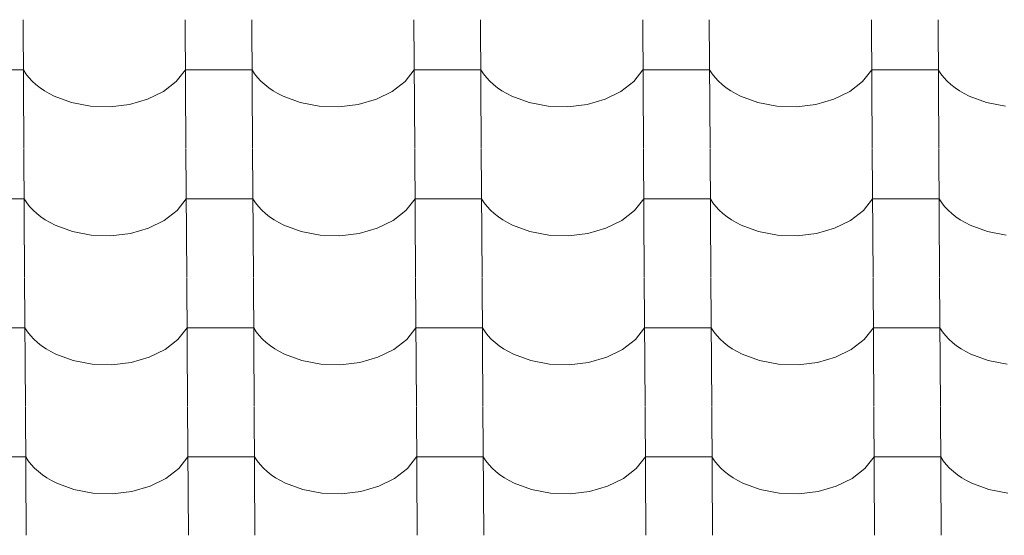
# Model space of a CAD drawing. Header units: millimetres. Extents: x -29001 to 109416, y -1251 to 13451.
# Tile 49 of 163: x -16502 to -15792, y 10242 to 10613. Entities that reach past the tile are written whole.
import ezdxf

# ---------------------------------------------------------------- set-up
doc = ezdxf.new("R2010")
doc.units = ezdxf.units.MM
doc.header["$MEASUREMENT"] = 0
doc.layers.add('POHLED JIŽNÍ_1_Konstrukce - nosné', color=7, linetype='Continuous')
doc.layers.add('POHLED JIŽNÍ_1_Nové_Výplně - Povrchové', color=7, linetype='Continuous')

# ---------------------------------------------------------------- blocks, each defined once
blk = doc.blocks.new('*X1', base_point=(-31394.74, -25864.88))
at = {"layer": 'POHLED JIŽNÍ_1_Nové_Výplně - Povrchové', "color": 21, "linetype": 'Continuous', "lineweight": 20, "true_color": 0xffaaaa}
for p, q in [((-16499.55, 10613.26), (-16498.97, 10520.58)), ((-16382.59, 10613.26), (-16382.01, 10520.58)), ((-16334.55, 10613.26), (-16333.97, 10520.58)), ((-16217.59, 10613.26), (-16217.01, 10520.58)), ((-16169.56, 10613.26), (-16168.98, 10520.58)), ((-16052.59, 10613.26), (-16052.01, 10520.58)), ((-16004.56, 10613.26), (-16003.98, 10520.58)), ((-15887.59, 10613.26), (-15887.02, 10520.58)), ((-15839.56, 10613.26), (-15838.98, 10520.58)), ((-16499.32, 10577.1), (-16523.34, 10577.1)), ((-16499.32, 10577.1), (-16497.48, 10574.31)), ((-16388.98, 10568.71), (-16382.36, 10577.1)), ((-16358.34, 10577.1), (-16382.36, 10577.1)), ((-16334.33, 10577.1), (-16358.34, 10577.1)), ((-16334.33, 10577.1), (-16332.48, 10574.31)), ((-16223.98, 10568.71), (-16217.36, 10577.1)), ((-16193.35, 10577.1), (-16217.36, 10577.1)), ((-16169.33, 10577.1), (-16193.35, 10577.1)), ((-16169.33, 10577.1), (-16167.49, 10574.31)), ((-16058.98, 10568.71), (-16052.37, 10577.1)), ((-16028.35, 10577.1), (-16052.37, 10577.1)), ((-16004.33, 10577.1), (-16028.35, 10577.1)), ((-16004.33, 10577.1), (-16002.49, 10574.31)), ((-15893.98, 10568.71), (-15887.37, 10577.1)), ((-15863.35, 10577.1), (-15887.37, 10577.1)), ((-15839.33, 10577.1), (-15863.35, 10577.1)), ((-15839.33, 10577.1), (-15837.49, 10574.31)), ((-16497.48, 10574.31), (-16495.34, 10571.61)), ((-16495.34, 10571.61), (-16492.92, 10569.02)), ((-16492.92, 10569.02), (-16490.22, 10566.56)), ((-16398.24, 10561.54), (-16388.98, 10568.71)), ((-16332.48, 10574.31), (-16330.35, 10571.61)), ((-16330.35, 10571.61), (-16327.92, 10569.02)), ((-16327.92, 10569.02), (-16325.23, 10566.56)), ((-16233.24, 10561.54), (-16223.98, 10568.71)), ((-16167.49, 10574.31), (-16165.35, 10571.61)), ((-16165.35, 10571.61), (-16162.93, 10569.02)), ((-16162.93, 10569.02), (-16160.23, 10566.56)), ((-16068.25, 10561.54), (-16058.98, 10568.71)), ((-16002.49, 10574.31), (-16000.35, 10571.61)), ((-16000.35, 10571.61), (-15997.93, 10569.02)), ((-15997.93, 10569.02), (-15995.23, 10566.56)), ((-15903.25, 10561.54), (-15893.98, 10568.71)), ((-15837.49, 10574.31), (-15835.35, 10571.61)), ((-15835.35, 10571.61), (-15832.93, 10569.02)), ((-15832.93, 10569.02), (-15830.23, 10566.56)), ((-16490.22, 10566.56), (-16487.27, 10564.23)), ((-16487.27, 10564.23), (-16484.07, 10562.05)), ((-16484.07, 10562.05), (-16480.65, 10560.04)), ((-16409.68, 10555.95), (-16398.24, 10561.54)), ((-16325.23, 10566.56), (-16322.27, 10564.23)), ((-16322.27, 10564.23), (-16319.07, 10562.05)), ((-16319.07, 10562.05), (-16315.65, 10560.04)), ((-16244.69, 10555.95), (-16233.24, 10561.54)), ((-16160.23, 10566.56), (-16157.27, 10564.23)), ((-16157.27, 10564.23), (-16154.08, 10562.05)), ((-16154.08, 10562.05), (-16150.65, 10560.04)), ((-16079.69, 10555.95), (-16068.25, 10561.54)), ((-15995.23, 10566.56), (-15992.28, 10564.23)), ((-15992.28, 10564.23), (-15989.08, 10562.05)), ((-15989.08, 10562.05), (-15985.65, 10560.04)), ((-15914.69, 10555.95), (-15903.25, 10561.54)), ((-15830.23, 10566.56), (-15827.28, 10564.23)), ((-15827.28, 10564.23), (-15824.08, 10562.05)), ((-15824.08, 10562.05), (-15820.66, 10560.04)), ((-16480.65, 10560.04), (-16477.01, 10558.19)), ((-16477.01, 10558.19), (-16464.54, 10553.61)), ((-16422.72, 10552.23), (-16409.68, 10555.95)), ((-16315.65, 10560.04), (-16312.02, 10558.19)), ((-16312.02, 10558.19), (-16299.54, 10553.61)), ((-16257.72, 10552.23), (-16244.69, 10555.95)), ((-16150.65, 10560.04), (-16147.02, 10558.19)), ((-16147.02, 10558.19), (-16134.55, 10553.61)), ((-16092.72, 10552.23), (-16079.69, 10555.95)), ((-15985.65, 10560.04), (-15982.02, 10558.19)), ((-15982.02, 10558.19), (-15969.55, 10553.61)), ((-15927.73, 10552.23), (-15914.69, 10555.95)), ((-15820.66, 10560.04), (-15817.02, 10558.19)), ((-15817.02, 10558.19), (-15804.55, 10553.61)), ((-16464.54, 10553.61), (-16450.87, 10551.03)), ((-16450.87, 10551.03), (-16436.68, 10550.56)), ((-16436.68, 10550.56), (-16422.72, 10552.23)), ((-16299.54, 10553.61), (-16285.87, 10551.03)), ((-16285.87, 10551.03), (-16271.69, 10550.56)), ((-16271.69, 10550.56), (-16257.72, 10552.23)), ((-16134.55, 10553.61), (-16120.87, 10551.03)), ((-16120.87, 10551.03), (-16106.69, 10550.56)), ((-16106.69, 10550.56), (-16092.72, 10552.23)), ((-15969.55, 10553.61), (-15955.87, 10551.03)), ((-15955.87, 10551.03), (-15941.69, 10550.56)), ((-15941.69, 10550.56), (-15927.73, 10552.23)), ((-15804.55, 10553.61), (-15790.88, 10551.03)), ((-16498.97, 10520.25), (-16498.39, 10427.57)), ((-16382.01, 10520.25), (-16381.43, 10427.57)), ((-16333.97, 10520.25), (-16333.39, 10427.57)), ((-16217.01, 10520.25), (-16216.43, 10427.57)), ((-16168.97, 10520.25), (-16168.39, 10427.57)), ((-16052.01, 10520.25), (-16051.43, 10427.57)), ((-16003.98, 10520.25), (-16003.4, 10427.57)), ((-15887.01, 10520.25), (-15886.43, 10427.57)), ((-15838.98, 10520.25), (-15838.4, 10427.57)), ((-16498.74, 10484.09), (-16522.76, 10484.09)), ((-16498.74, 10484.09), (-16496.9, 10481.3)), ((-16388.39, 10475.7), (-16381.78, 10484.09)), ((-16357.76, 10484.09), (-16381.78, 10484.09)), ((-16333.74, 10484.09), (-16357.76, 10484.09)), ((-16333.74, 10484.09), (-16331.9, 10481.3)), ((-16223.4, 10475.7), (-16216.78, 10484.09)), ((-16192.76, 10484.09), (-16216.78, 10484.09)), ((-16168.75, 10484.09), (-16192.76, 10484.09)), ((-16168.75, 10484.09), (-16166.91, 10481.3)), ((-16058.4, 10475.7), (-16051.78, 10484.09)), ((-16027.77, 10484.09), (-16051.78, 10484.09)), ((-16003.75, 10484.09), (-16027.77, 10484.09)), ((-16003.75, 10484.09), (-16001.91, 10481.3)), ((-15893.4, 10475.7), (-15886.79, 10484.09)), ((-15862.77, 10484.09), (-15886.79, 10484.09)), ((-15838.75, 10484.09), (-15862.77, 10484.09)), ((-15838.75, 10484.09), (-15836.91, 10481.3)), ((-16496.9, 10481.3), (-16494.76, 10478.6)), ((-16494.76, 10478.6), (-16492.34, 10476.01)), ((-16492.34, 10476.01), (-16489.64, 10473.55)), ((-16397.66, 10468.53), (-16388.39, 10475.7)), ((-16331.9, 10481.3), (-16329.77, 10478.6)), ((-16329.77, 10478.6), (-16327.34, 10476.01)), ((-16327.34, 10476.01), (-16324.65, 10473.55)), ((-16232.66, 10468.53), (-16223.4, 10475.7)), ((-16166.91, 10481.3), (-16164.77, 10478.6)), ((-16164.77, 10478.6), (-16162.34, 10476.01)), ((-16162.34, 10476.01), (-16159.65, 10473.55)), ((-16067.67, 10468.53), (-16058.4, 10475.7)), ((-16001.91, 10481.3), (-15999.77, 10478.6)), ((-15999.77, 10478.6), (-15997.35, 10476.01)), ((-15997.35, 10476.01), (-15994.65, 10473.55)), ((-15902.67, 10468.53), (-15893.4, 10475.7)), ((-15836.91, 10481.3), (-15834.77, 10478.6)), ((-15834.77, 10478.6), (-15832.35, 10476.01)), ((-15832.35, 10476.01), (-15829.65, 10473.55)), ((-16489.64, 10473.55), (-16486.69, 10471.22)), ((-16486.69, 10471.22), (-16483.49, 10469.04)), ((-16483.49, 10469.04), (-16480.06, 10467.03)), ((-16409.1, 10462.94), (-16397.66, 10468.53)), ((-16324.65, 10473.55), (-16321.69, 10471.22)), ((-16321.69, 10471.22), (-16318.49, 10469.04)), ((-16318.49, 10469.04), (-16315.07, 10467.03)), ((-16244.1, 10462.94), (-16232.66, 10468.53)), ((-16159.65, 10473.55), (-16156.69, 10471.22)), ((-16156.69, 10471.22), (-16153.49, 10469.04)), ((-16153.49, 10469.04), (-16150.07, 10467.03)), ((-16079.11, 10462.94), (-16067.67, 10468.53)), ((-15994.65, 10473.55), (-15991.7, 10471.22)), ((-15991.7, 10471.22), (-15988.5, 10469.04)), ((-15988.5, 10469.04), (-15985.07, 10467.03)), ((-15914.11, 10462.94), (-15902.67, 10468.53)), ((-15829.65, 10473.55), (-15826.7, 10471.22)), ((-15826.7, 10471.22), (-15823.5, 10469.04)), ((-15823.5, 10469.04), (-15820.07, 10467.03)), ((-16480.06, 10467.03), (-16476.43, 10465.18)), ((-16476.43, 10465.18), (-16463.96, 10460.61)), ((-16422.14, 10459.22), (-16409.1, 10462.94)), ((-16315.07, 10467.03), (-16311.43, 10465.18)), ((-16311.43, 10465.18), (-16298.96, 10460.61)), ((-16257.14, 10459.22), (-16244.1, 10462.94)), ((-16150.07, 10467.03), (-16146.44, 10465.18)), ((-16146.44, 10465.18), (-16133.96, 10460.61)), ((-16092.14, 10459.22), (-16079.11, 10462.94)), ((-15985.07, 10467.03), (-15981.44, 10465.18)), ((-15981.44, 10465.18), (-15968.97, 10460.61)), ((-15927.15, 10459.22), (-15914.11, 10462.94)), ((-15820.07, 10467.03), (-15816.44, 10465.18)), ((-15816.44, 10465.18), (-15803.97, 10460.61)), ((-16463.96, 10460.61), (-16450.28, 10458.02)), ((-16450.28, 10458.02), (-16436.1, 10457.55)), ((-16436.1, 10457.55), (-16422.14, 10459.22)), ((-16298.96, 10460.61), (-16285.29, 10458.02)), ((-16285.29, 10458.02), (-16271.1, 10457.55)), ((-16271.1, 10457.55), (-16257.14, 10459.22)), ((-16133.96, 10460.61), (-16120.29, 10458.02)), ((-16120.29, 10458.02), (-16106.11, 10457.55)), ((-16106.11, 10457.55), (-16092.14, 10459.22)), ((-15968.97, 10460.61), (-15955.29, 10458.02)), ((-15955.29, 10458.02), (-15941.11, 10457.55)), ((-15941.11, 10457.55), (-15927.15, 10459.22)), ((-15803.97, 10460.61), (-15790.29, 10458.02)), ((-16498.39, 10427.24), (-16497.81, 10334.56)), ((-16381.42, 10427.24), (-16380.84, 10334.56)), ((-16333.39, 10427.24), (-16332.81, 10334.56)), ((-16216.43, 10427.24), (-16215.85, 10334.56)), ((-16168.39, 10427.24), (-16167.81, 10334.56)), ((-16051.43, 10427.24), (-16050.85, 10334.56)), ((-16003.39, 10427.24), (-16002.82, 10334.56)), ((-15886.43, 10427.24), (-15885.85, 10334.56)), ((-15838.4, 10427.24), (-15837.82, 10334.56)), ((-16498.16, 10391.08), (-16522.18, 10391.08)), ((-16498.16, 10391.08), (-16496.32, 10388.29)), ((-16387.81, 10382.7), (-16381.2, 10391.08)), ((-16357.18, 10391.08), (-16381.2, 10391.08)), ((-16333.16, 10391.08), (-16357.18, 10391.08)), ((-16333.16, 10391.08), (-16331.32, 10388.29)), ((-16222.82, 10382.7), (-16216.2, 10391.08)), ((-16192.18, 10391.08), (-16216.2, 10391.08)), ((-16168.17, 10391.08), (-16192.18, 10391.08)), ((-16168.17, 10391.08), (-16166.32, 10388.29)), ((-16057.82, 10382.7), (-16051.2, 10391.08)), ((-16027.19, 10391.08), (-16051.2, 10391.08)), ((-16003.17, 10391.08), (-16027.19, 10391.08)), ((-16003.17, 10391.08), (-16001.33, 10388.29)), ((-15892.82, 10382.7), (-15886.21, 10391.08)), ((-15862.19, 10391.08), (-15886.21, 10391.08)), ((-15838.17, 10391.08), (-15862.19, 10391.08)), ((-15838.17, 10391.08), (-15836.33, 10388.29)), ((-16496.32, 10388.29), (-16494.18, 10385.59)), ((-16494.18, 10385.59), (-16491.76, 10383)), ((-16331.32, 10388.29), (-16329.18, 10385.59)), ((-16329.18, 10385.59), (-16326.76, 10383)), ((-16166.32, 10388.29), (-16164.19, 10385.59)), ((-16164.19, 10385.59), (-16161.76, 10383)), ((-16001.33, 10388.29), (-15999.19, 10385.59)), ((-15999.19, 10385.59), (-15996.77, 10383)), ((-15836.33, 10388.29), (-15834.19, 10385.59)), ((-15834.19, 10385.59), (-15831.77, 10383)), ((-16491.76, 10383), (-16489.06, 10380.54)), ((-16489.06, 10380.54), (-16486.11, 10378.21)), ((-16486.11, 10378.21), (-16482.91, 10376.04)), ((-16397.08, 10375.52), (-16387.81, 10382.7)), ((-16326.76, 10383), (-16324.06, 10380.54)), ((-16324.06, 10380.54), (-16321.11, 10378.21)), ((-16321.11, 10378.21), (-16317.91, 10376.04)), ((-16232.08, 10375.52), (-16222.82, 10382.7)), ((-16161.76, 10383), (-16159.07, 10380.54)), ((-16159.07, 10380.54), (-16156.11, 10378.21)), ((-16156.11, 10378.21), (-16152.91, 10376.04)), ((-16067.08, 10375.52), (-16057.82, 10382.7)), ((-15996.77, 10383), (-15994.07, 10380.54)), ((-15994.07, 10380.54), (-15991.11, 10378.21)), ((-15991.11, 10378.21), (-15987.92, 10376.04)), ((-15902.09, 10375.52), (-15892.82, 10382.7)), ((-15831.77, 10383), (-15829.07, 10380.54)), ((-15829.07, 10380.54), (-15826.12, 10378.21)), ((-15826.12, 10378.21), (-15822.92, 10376.04)), ((-16482.91, 10376.04), (-16479.48, 10374.02)), ((-16479.48, 10374.02), (-16475.85, 10372.17)), ((-16475.85, 10372.17), (-16463.38, 10367.6)), ((-16421.56, 10366.21), (-16408.52, 10369.93)), ((-16408.52, 10369.93), (-16397.08, 10375.52)), ((-16317.91, 10376.04), (-16314.49, 10374.02)), ((-16314.49, 10374.02), (-16310.85, 10372.17)), ((-16310.85, 10372.17), (-16298.38, 10367.6)), ((-16256.56, 10366.21), (-16243.52, 10369.93)), ((-16243.52, 10369.93), (-16232.08, 10375.52)), ((-16152.91, 10376.04), (-16149.49, 10374.02)), ((-16149.49, 10374.02), (-16145.86, 10372.17)), ((-16145.86, 10372.17), (-16133.38, 10367.6)), ((-16091.56, 10366.21), (-16078.53, 10369.93)), ((-16078.53, 10369.93), (-16067.08, 10375.52)), ((-15987.92, 10376.04), (-15984.49, 10374.02)), ((-15984.49, 10374.02), (-15980.86, 10372.17)), ((-15980.86, 10372.17), (-15968.39, 10367.6)), ((-15926.56, 10366.21), (-15913.53, 10369.93)), ((-15913.53, 10369.93), (-15902.09, 10375.52)), ((-15822.92, 10376.04), (-15819.49, 10374.02)), ((-15819.49, 10374.02), (-15815.86, 10372.17)), ((-15815.86, 10372.17), (-15803.39, 10367.6)), ((-16463.38, 10367.6), (-16449.7, 10365.01)), ((-16449.7, 10365.01), (-16435.52, 10364.54)), ((-16435.52, 10364.54), (-16421.56, 10366.21)), ((-16298.38, 10367.6), (-16284.7, 10365.01)), ((-16284.7, 10365.01), (-16270.52, 10364.54)), ((-16270.52, 10364.54), (-16256.56, 10366.21)), ((-16133.38, 10367.6), (-16119.71, 10365.01)), ((-16119.71, 10365.01), (-16105.53, 10364.54)), ((-16105.53, 10364.54), (-16091.56, 10366.21)), ((-15968.39, 10367.6), (-15954.71, 10365.01)), ((-15954.71, 10365.01), (-15940.53, 10364.54)), ((-15940.53, 10364.54), (-15926.56, 10366.21)), ((-15803.39, 10367.6), (-15789.71, 10365.01)), ((-16497.81, 10334.23), (-16497.23, 10241.55)), ((-16380.84, 10334.23), (-16380.26, 10241.55)), ((-16332.81, 10334.23), (-16332.23, 10241.55)), ((-16215.85, 10334.23), (-16215.27, 10241.55)), ((-16167.81, 10334.23), (-16167.23, 10241.55)), ((-16050.85, 10334.23), (-16050.27, 10241.55)), ((-16002.81, 10334.23), (-16002.23, 10241.55)), ((-15885.85, 10334.23), (-15885.27, 10241.55)), ((-15837.82, 10334.23), (-15837.24, 10241.55)), ((-16497.58, 10298.07), (-16521.6, 10298.07)), ((-16497.58, 10298.07), (-16495.74, 10295.28)), ((-16387.23, 10289.69), (-16380.62, 10298.07)), ((-16356.6, 10298.07), (-16380.62, 10298.07)), ((-16332.58, 10298.07), (-16356.6, 10298.07)), ((-16332.58, 10298.07), (-16330.74, 10295.28)), ((-16222.23, 10289.69), (-16215.62, 10298.07)), ((-16191.6, 10298.07), (-16215.62, 10298.07)), ((-16167.58, 10298.07), (-16191.6, 10298.07)), ((-16167.58, 10298.07), (-16165.74, 10295.28)), ((-16057.24, 10289.69), (-16050.62, 10298.07)), ((-16026.6, 10298.07), (-16050.62, 10298.07)), ((-16002.59, 10298.07), (-16026.6, 10298.07)), ((-16002.59, 10298.07), (-16000.75, 10295.28)), ((-15892.24, 10289.69), (-15885.62, 10298.07)), ((-15861.61, 10298.07), (-15885.62, 10298.07)), ((-15837.59, 10298.07), (-15861.61, 10298.07)), ((-15837.59, 10298.07), (-15835.75, 10295.28)), ((-16495.74, 10295.28), (-16493.6, 10292.58)), ((-16493.6, 10292.58), (-16491.18, 10290)), ((-16330.74, 10295.28), (-16328.6, 10292.58)), ((-16328.6, 10292.58), (-16326.18, 10290)), ((-16165.74, 10295.28), (-16163.6, 10292.58)), ((-16163.6, 10292.58), (-16161.18, 10290)), ((-16000.75, 10295.28), (-15998.61, 10292.58)), ((-15998.61, 10292.58), (-15996.18, 10290)), ((-15835.75, 10295.28), (-15833.61, 10292.58)), ((-15833.61, 10292.58), (-15831.19, 10290)), ((-16491.18, 10290), (-16488.48, 10287.53)), ((-16488.48, 10287.53), (-16485.52, 10285.2)), ((-16485.52, 10285.2), (-16482.33, 10283.03)), ((-16396.5, 10282.51), (-16387.23, 10289.69)), ((-16326.18, 10290), (-16323.48, 10287.53)), ((-16323.48, 10287.53), (-16320.53, 10285.2)), ((-16320.53, 10285.2), (-16317.33, 10283.03)), ((-16231.5, 10282.51), (-16222.23, 10289.69)), ((-16161.18, 10290), (-16158.48, 10287.53)), ((-16158.48, 10287.53), (-16155.53, 10285.2)), ((-16155.53, 10285.2), (-16152.33, 10283.03)), ((-16066.5, 10282.51), (-16057.24, 10289.69)), ((-15996.18, 10290), (-15993.49, 10287.53)), ((-15993.49, 10287.53), (-15990.53, 10285.2)), ((-15990.53, 10285.2), (-15987.33, 10283.03)), ((-15901.5, 10282.51), (-15892.24, 10289.69)), ((-15831.19, 10290), (-15828.49, 10287.53)), ((-15828.49, 10287.53), (-15825.53, 10285.2)), ((-15825.53, 10285.2), (-15822.34, 10283.03)), ((-16482.33, 10283.03), (-16478.9, 10281.01)), ((-16478.9, 10281.01), (-16475.27, 10279.16)), ((-16475.27, 10279.16), (-16462.8, 10274.59)), ((-16420.97, 10273.2), (-16407.94, 10276.92)), ((-16407.94, 10276.92), (-16396.5, 10282.51)), ((-16317.33, 10283.03), (-16313.9, 10281.01)), ((-16313.9, 10281.01), (-16310.27, 10279.16)), ((-16310.27, 10279.16), (-16297.8, 10274.59)), ((-16255.98, 10273.2), (-16242.94, 10276.92)), ((-16242.94, 10276.92), (-16231.5, 10282.51)), ((-16152.33, 10283.03), (-16148.91, 10281.01)), ((-16148.91, 10281.01), (-16145.27, 10279.16)), ((-16145.27, 10279.16), (-16132.8, 10274.59)), ((-16090.98, 10273.2), (-16077.94, 10276.92)), ((-16077.94, 10276.92), (-16066.5, 10282.51)), ((-15987.33, 10283.03), (-15983.91, 10281.01)), ((-15983.91, 10281.01), (-15980.28, 10279.16)), ((-15980.28, 10279.16), (-15967.8, 10274.59)), ((-15925.98, 10273.2), (-15912.95, 10276.92)), ((-15912.95, 10276.92), (-15901.5, 10282.51)), ((-15822.34, 10283.03), (-15818.91, 10281.01)), ((-15818.91, 10281.01), (-15815.28, 10279.16)), ((-15815.28, 10279.16), (-15802.81, 10274.59)), ((-16462.8, 10274.59), (-16449.12, 10272)), ((-16449.12, 10272), (-16434.94, 10271.53)), ((-16434.94, 10271.53), (-16420.97, 10273.2)), ((-16297.8, 10274.59), (-16284.12, 10272)), ((-16284.12, 10272), (-16269.94, 10271.53)), ((-16269.94, 10271.53), (-16255.98, 10273.2)), ((-16132.8, 10274.59), (-16119.13, 10272)), ((-16119.13, 10272), (-16104.94, 10271.53)), ((-16104.94, 10271.53), (-16090.98, 10273.2)), ((-15967.8, 10274.59), (-15954.13, 10272)), ((-15954.13, 10272), (-15939.95, 10271.53)), ((-15939.95, 10271.53), (-15925.98, 10273.2)), ((-15802.81, 10274.59), (-15789.13, 10272))]:
    blk.add_line(p, q, dxfattribs=at)

msp = doc.modelspace()

# ---------------------------------------------------------------- block references
at = {"layer": 'POHLED JIŽNÍ_1_Konstrukce - nosné', "color": 9, "linetype": 'Continuous', "lineweight": 13}
msp.add_blockref('*X1', (-31394.74, -25864.88), dxfattribs=at)

doc.saveas('drawing.dxf')
